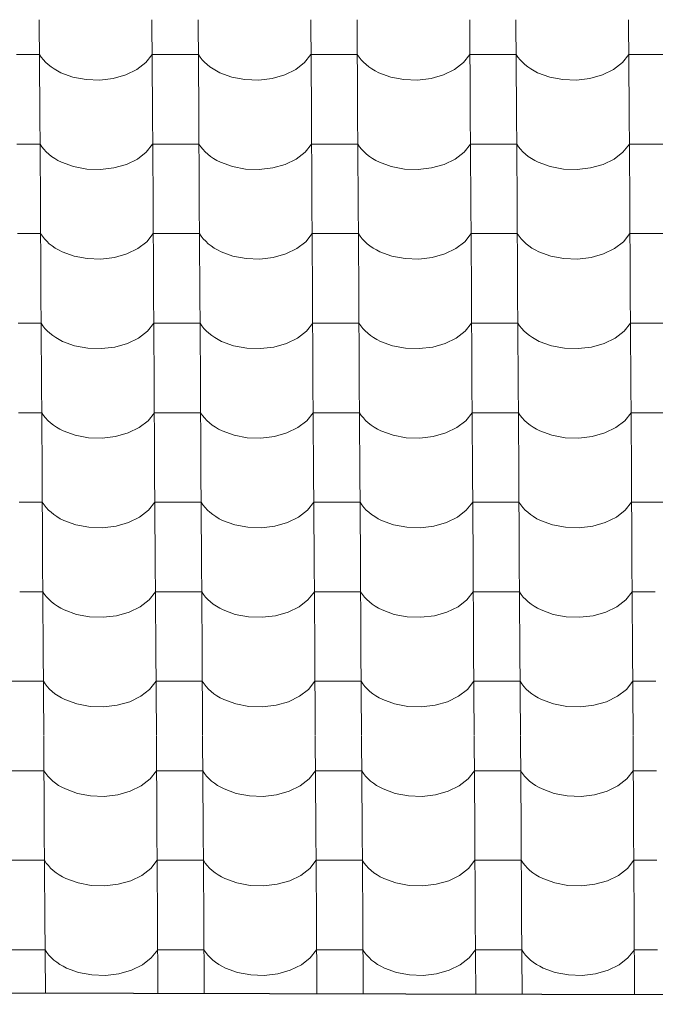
# Model space of a CAD drawing. Header units: millimetres. Extents: x -29001 to 109416, y -1251 to 13451.
# Tile 146 of 163: x -4459 to -3799, y 7079 to 8102. Entities that reach past the tile are written whole.
import ezdxf

# ---------------------------------------------------------------- set-up
doc = ezdxf.new("R2010")
doc.units = ezdxf.units.MM
doc.header["$MEASUREMENT"] = 0
for name, color, linetype in [('POHLED JIŽNÍ_1_Konstrukce - nosné', 7, 'Continuous'), ('POHLED JIŽNÍ_1_Nové_Konstrukce - střechy a skořepiny', 7, 'Continuous'), ('POHLED JIŽNÍ_1_Nové_Výplně - Povrchové', 7, 'Continuous')]:
    doc.layers.add(name, color=color, linetype=linetype)

# ---------------------------------------------------------------- blocks, each defined once
blk = doc.blocks.new('*X1', base_point=(-31394.7, -25864.9))
at = {"layer": 'POHLED JIŽNÍ_1_Nové_Výplně - Povrchové', "color": 21, "linetype": 'Continuous', "lineweight": 20, "true_color": 0xffaaaa}
for p, q in [((-4439, 8102), (-4438.5, 8009.3)), ((-4322.1, 8102), (-4321.5, 8009.3)), ((-4274, 8102), (-4273.5, 8009.3)), ((-4157.1, 8102), (-4156.5, 8009.3)), ((-4109, 8102), (-4108.5, 8009.3)), ((-3992.1, 8102), (-3991.5, 8009.3)), ((-3944, 8102), (-3943.5, 8009.3)), ((-3827.1, 8102), (-3826.5, 8009.3)), ((-4438.8, 8065.9), (-4462.8, 8065.9)), ((-4438.8, 8065.9), (-4437, 8063.1)), ((-4437, 8063.1), (-4434.8, 8060.4)), ((-4434.8, 8060.4), (-4432.4, 8057.8)), ((-4328.5, 8057.5), (-4321.9, 8065.9)), ((-4297.8, 8065.9), (-4321.9, 8065.9)), ((-4273.8, 8065.9), (-4297.8, 8065.9)), ((-4273.8, 8065.9), (-4272, 8063.1)), ((-4272, 8063.1), (-4269.8, 8060.4)), ((-4269.8, 8060.4), (-4267.4, 8057.8)), ((-4163.5, 8057.5), (-4156.9, 8065.9)), ((-4132.8, 8065.9), (-4156.9, 8065.9)), ((-4108.8, 8065.9), (-4132.8, 8065.9)), ((-4108.8, 8065.9), (-4107, 8063.1)), ((-4107, 8063.1), (-4104.8, 8060.4)), ((-4104.8, 8060.4), (-4102.4, 8057.8)), ((-3998.5, 8057.5), (-3991.9, 8065.9)), ((-3967.8, 8065.9), (-3991.9, 8065.9)), ((-3943.8, 8065.9), (-3967.8, 8065.9)), ((-3943.8, 8065.9), (-3942, 8063.1)), ((-3942, 8063.1), (-3939.8, 8060.4)), ((-3939.8, 8060.4), (-3937.4, 8057.8)), ((-3833.5, 8057.5), (-3826.9, 8065.9)), ((-3802.8, 8065.9), (-3826.9, 8065.9)), ((-3778.8, 8065.9), (-3802.8, 8065.9)), ((-4432.4, 8057.8), (-4429.7, 8055.3)), ((-4429.7, 8055.3), (-4426.8, 8053)), ((-4426.8, 8053), (-4423.6, 8050.8)), ((-4423.6, 8050.8), (-4420.1, 8048.8)), ((-4349.2, 8044.7), (-4337.7, 8050.3)), ((-4337.7, 8050.3), (-4328.5, 8057.5)), ((-4267.4, 8057.8), (-4264.7, 8055.3)), ((-4264.7, 8055.3), (-4261.8, 8053)), ((-4261.8, 8053), (-4258.6, 8050.8)), ((-4258.6, 8050.8), (-4255.1, 8048.8)), ((-4184.2, 8044.7), (-4172.7, 8050.3)), ((-4172.7, 8050.3), (-4163.5, 8057.5)), ((-4102.4, 8057.8), (-4099.7, 8055.3)), ((-4099.7, 8055.3), (-4096.8, 8053)), ((-4096.8, 8053), (-4093.6, 8050.8)), ((-4093.6, 8050.8), (-4090.1, 8048.8)), ((-4019.2, 8044.7), (-4007.7, 8050.3)), ((-4007.7, 8050.3), (-3998.5, 8057.5)), ((-3937.4, 8057.8), (-3934.7, 8055.3)), ((-3934.7, 8055.3), (-3931.8, 8053)), ((-3931.8, 8053), (-3928.6, 8050.8)), ((-3928.6, 8050.8), (-3925.1, 8048.8)), ((-3854.2, 8044.7), (-3842.7, 8050.3)), ((-3842.7, 8050.3), (-3833.5, 8057.5)), ((-4420.1, 8048.8), (-4416.5, 8046.9)), ((-4416.5, 8046.9), (-4404, 8042.4)), ((-4404, 8042.4), (-4390.4, 8039.8)), ((-4390.4, 8039.8), (-4376.2, 8039.3)), ((-4376.2, 8039.3), (-4362.2, 8041)), ((-4362.2, 8041), (-4349.2, 8044.7)), ((-4255.1, 8048.8), (-4251.5, 8046.9)), ((-4251.5, 8046.9), (-4239, 8042.4)), ((-4239, 8042.4), (-4225.4, 8039.8)), ((-4225.4, 8039.8), (-4211.2, 8039.3)), ((-4211.2, 8039.3), (-4197.2, 8041)), ((-4197.2, 8041), (-4184.2, 8044.7)), ((-4090.1, 8048.8), (-4086.5, 8046.9)), ((-4086.5, 8046.9), (-4074, 8042.4)), ((-4074, 8042.4), (-4060.4, 8039.8)), ((-4060.4, 8039.8), (-4046.2, 8039.3)), ((-4046.2, 8039.3), (-4032.2, 8041)), ((-4032.2, 8041), (-4019.2, 8044.7)), ((-3925.1, 8048.8), (-3921.5, 8046.9)), ((-3921.5, 8046.9), (-3909, 8042.4)), ((-3909, 8042.4), (-3895.4, 8039.8)), ((-3895.4, 8039.8), (-3881.2, 8039.3)), ((-3881.2, 8039.3), (-3867.2, 8041)), ((-3867.2, 8041), (-3854.2, 8044.7)), ((-4438.5, 8009), (-4437.9, 7916.3)), ((-4321.5, 8009), (-4320.9, 7916.3)), ((-4273.5, 8009), (-4272.9, 7916.3)), ((-4156.5, 8009), (-4155.9, 7916.3)), ((-4108.5, 8009), (-4107.9, 7916.3)), ((-3991.5, 8009), (-3990.9, 7916.3)), ((-3943.5, 8009), (-3942.9, 7916.3)), ((-3826.5, 8009), (-3825.9, 7916.3)), ((-4438.2, 7972.8), (-4462.2, 7972.8)), ((-4438.2, 7972.8), (-4436.4, 7970.1)), ((-4436.4, 7970.1), (-4434.3, 7967.4)), ((-4434.3, 7967.4), (-4431.8, 7964.8)), ((-4327.9, 7964.5), (-4321.3, 7972.8)), ((-4297.3, 7972.8), (-4321.3, 7972.8)), ((-4273.2, 7972.8), (-4297.3, 7972.8)), ((-4273.2, 7972.8), (-4271.4, 7970.1)), ((-4271.4, 7970.1), (-4269.3, 7967.4)), ((-4269.3, 7967.4), (-4266.8, 7964.8)), ((-4162.9, 7964.5), (-4156.3, 7972.8)), ((-4132.3, 7972.8), (-4156.3, 7972.8)), ((-4108.2, 7972.8), (-4132.3, 7972.8)), ((-4108.2, 7972.8), (-4106.4, 7970.1)), ((-4106.4, 7970.1), (-4104.3, 7967.4)), ((-4104.3, 7967.4), (-4101.8, 7964.8)), ((-3997.9, 7964.5), (-3991.3, 7972.8)), ((-3967.3, 7972.8), (-3991.3, 7972.8)), ((-3943.2, 7972.8), (-3967.3, 7972.8)), ((-3943.2, 7972.8), (-3941.4, 7970.1)), ((-3941.4, 7970.1), (-3939.3, 7967.4)), ((-3939.3, 7967.4), (-3936.8, 7964.8)), ((-3832.9, 7964.5), (-3826.3, 7972.8)), ((-3802.3, 7972.8), (-3826.3, 7972.8)), ((-3778.2, 7972.8), (-3802.3, 7972.8)), ((-4431.8, 7964.8), (-4429.1, 7962.3)), ((-4429.1, 7962.3), (-4426.2, 7960)), ((-4426.2, 7960), (-4423, 7957.8)), ((-4423, 7957.8), (-4419.6, 7955.8)), ((-4348.6, 7951.7), (-4337.1, 7957.3)), ((-4337.1, 7957.3), (-4327.9, 7964.5)), ((-4266.8, 7964.8), (-4264.1, 7962.3)), ((-4264.1, 7962.3), (-4261.2, 7960)), ((-4261.2, 7960), (-4258, 7957.8)), ((-4258, 7957.8), (-4254.6, 7955.8)), ((-4183.6, 7951.7), (-4172.2, 7957.3)), ((-4172.2, 7957.3), (-4162.9, 7964.5)), ((-4101.8, 7964.8), (-4099.1, 7962.3)), ((-4099.1, 7962.3), (-4096.2, 7960)), ((-4096.2, 7960), (-4093, 7957.8)), ((-4093, 7957.8), (-4089.6, 7955.8)), ((-4018.6, 7951.7), (-4007.2, 7957.3)), ((-4007.2, 7957.3), (-3997.9, 7964.5)), ((-3936.8, 7964.8), (-3934.1, 7962.3)), ((-3934.1, 7962.3), (-3931.2, 7960)), ((-3931.2, 7960), (-3928, 7957.8)), ((-3928, 7957.8), (-3924.6, 7955.8)), ((-3853.6, 7951.7), (-3842.2, 7957.3)), ((-3842.2, 7957.3), (-3832.9, 7964.5)), ((-4419.6, 7955.8), (-4415.9, 7953.9)), ((-4415.9, 7953.9), (-4403.4, 7949.4)), ((-4403.4, 7949.4), (-4389.8, 7946.8)), ((-4375.6, 7946.3), (-4361.6, 7948)), ((-4361.6, 7948), (-4348.6, 7951.7)), ((-4254.6, 7955.8), (-4250.9, 7953.9)), ((-4250.9, 7953.9), (-4238.5, 7949.4)), ((-4238.5, 7949.4), (-4224.8, 7946.8)), ((-4210.6, 7946.3), (-4196.6, 7948)), ((-4196.6, 7948), (-4183.6, 7951.7)), ((-4089.6, 7955.8), (-4085.9, 7953.9)), ((-4085.9, 7953.9), (-4073.5, 7949.4)), ((-4073.5, 7949.4), (-4059.8, 7946.8)), ((-4045.6, 7946.3), (-4031.6, 7948)), ((-4031.6, 7948), (-4018.6, 7951.7)), ((-3924.6, 7955.8), (-3920.9, 7953.9)), ((-3920.9, 7953.9), (-3908.5, 7949.4)), ((-3908.5, 7949.4), (-3894.8, 7946.8)), ((-3880.6, 7946.3), (-3866.6, 7948)), ((-3866.6, 7948), (-3853.6, 7951.7)), ((-4389.8, 7946.8), (-4375.6, 7946.3)), ((-4224.8, 7946.8), (-4210.6, 7946.3)), ((-4059.8, 7946.8), (-4045.6, 7946.3)), ((-3894.8, 7946.8), (-3880.6, 7946.3)), ((-4437.9, 7916), (-4437.3, 7823.3)), ((-4320.9, 7916), (-4320.3, 7823.3)), ((-4272.9, 7916), (-4272.3, 7823.3)), ((-4155.9, 7916), (-4155.3, 7823.3)), ((-4107.9, 7916), (-4107.3, 7823.3)), ((-3990.9, 7916), (-3990.3, 7823.3)), ((-3942.9, 7916), (-3942.3, 7823.3)), ((-3825.9, 7916), (-3825.3, 7823.3)), ((-4437.7, 7879.8), (-4461.7, 7879.8)), ((-4437.7, 7879.8), (-4435.8, 7877)), ((-4435.8, 7877), (-4433.7, 7874.3)), ((-4327.3, 7871.4), (-4320.7, 7879.8)), ((-4296.7, 7879.8), (-4320.7, 7879.8)), ((-4272.7, 7879.8), (-4296.7, 7879.8)), ((-4272.7, 7879.8), (-4270.8, 7877)), ((-4270.8, 7877), (-4268.7, 7874.3)), ((-4162.3, 7871.4), (-4155.7, 7879.8)), ((-4131.7, 7879.8), (-4155.7, 7879.8)), ((-4107.7, 7879.8), (-4131.7, 7879.8)), ((-4107.7, 7879.8), (-4105.8, 7877)), ((-4105.8, 7877), (-4103.7, 7874.3)), ((-3997.3, 7871.4), (-3990.7, 7879.8)), ((-3966.7, 7879.8), (-3990.7, 7879.8)), ((-3942.7, 7879.8), (-3966.7, 7879.8)), ((-3942.7, 7879.8), (-3940.8, 7877)), ((-3940.8, 7877), (-3938.7, 7874.3)), ((-3832.3, 7871.4), (-3825.7, 7879.8)), ((-3801.7, 7879.8), (-3825.7, 7879.8)), ((-3777.7, 7879.8), (-3801.7, 7879.8)), ((-4433.7, 7874.3), (-4431.2, 7871.8)), ((-4431.2, 7871.8), (-4428.6, 7869.3)), ((-4428.6, 7869.3), (-4425.6, 7867)), ((-4425.6, 7867), (-4422.4, 7864.8)), ((-4336.6, 7864.3), (-4327.3, 7871.4)), ((-4268.7, 7874.3), (-4266.2, 7871.8)), ((-4266.2, 7871.8), (-4263.6, 7869.3)), ((-4263.6, 7869.3), (-4260.6, 7867)), ((-4260.6, 7867), (-4257.4, 7864.8)), ((-4171.6, 7864.3), (-4162.3, 7871.4)), ((-4103.7, 7874.3), (-4101.3, 7871.8)), ((-4101.3, 7871.8), (-4098.6, 7869.3)), ((-4098.6, 7869.3), (-4095.6, 7867)), ((-4095.6, 7867), (-4092.4, 7864.8)), ((-4006.6, 7864.3), (-3997.3, 7871.4)), ((-3938.7, 7874.3), (-3936.3, 7871.8)), ((-3936.3, 7871.8), (-3933.6, 7869.3)), ((-3933.6, 7869.3), (-3930.6, 7867)), ((-3930.6, 7867), (-3927.4, 7864.8)), ((-3841.6, 7864.3), (-3832.3, 7871.4)), ((-4422.4, 7864.8), (-4419, 7862.8)), ((-4419, 7862.8), (-4415.3, 7860.9)), ((-4415.3, 7860.9), (-4402.9, 7856.3)), ((-4402.9, 7856.3), (-4389.2, 7853.8)), ((-4375, 7853.3), (-4361, 7855)), ((-4361, 7855), (-4348, 7858.7)), ((-4348, 7858.7), (-4336.6, 7864.3)), ((-4257.4, 7864.8), (-4254, 7862.8)), ((-4254, 7862.8), (-4250.3, 7860.9)), ((-4250.3, 7860.9), (-4237.9, 7856.3)), ((-4237.9, 7856.3), (-4224.2, 7853.8)), ((-4210, 7853.3), (-4196, 7855)), ((-4196, 7855), (-4183, 7858.7)), ((-4183, 7858.7), (-4171.6, 7864.3)), ((-4092.4, 7864.8), (-4089, 7862.8)), ((-4089, 7862.8), (-4085.3, 7860.9)), ((-4085.3, 7860.9), (-4072.9, 7856.3)), ((-4072.9, 7856.3), (-4059.2, 7853.8)), ((-4045, 7853.3), (-4031.1, 7855)), ((-4031.1, 7855), (-4018, 7858.7)), ((-4018, 7858.7), (-4006.6, 7864.3)), ((-3927.4, 7864.8), (-3924, 7862.8)), ((-3924, 7862.8), (-3920.3, 7860.9)), ((-3920.3, 7860.9), (-3907.9, 7856.3)), ((-3907.9, 7856.3), (-3894.2, 7853.8)), ((-3880, 7853.3), (-3866.1, 7855)), ((-3866.1, 7855), (-3853, 7858.7)), ((-3853, 7858.7), (-3841.6, 7864.3)), ((-4389.2, 7853.8), (-4375, 7853.3)), ((-4224.2, 7853.8), (-4210, 7853.3)), ((-4059.2, 7853.8), (-4045, 7853.3)), ((-3894.2, 7853.8), (-3880, 7853.3)), ((-4437.3, 7823), (-4436.7, 7730.3)), ((-4320.3, 7823), (-4319.8, 7730.3)), ((-4272.3, 7823), (-4271.7, 7730.3)), ((-4155.3, 7823), (-4154.8, 7730.3)), ((-4107.3, 7823), (-4106.7, 7730.3)), ((-3990.3, 7823), (-3989.8, 7730.3)), ((-3942.3, 7823), (-3941.7, 7730.3)), ((-3825.3, 7823), (-3824.8, 7730.3)), ((-4437.1, 7786.8), (-4461.1, 7786.8)), ((-4437.1, 7786.8), (-4435.2, 7784)), ((-4435.2, 7784), (-4433.1, 7781.3)), ((-4326.7, 7778.4), (-4320.1, 7786.8)), ((-4296.1, 7786.8), (-4320.1, 7786.8)), ((-4272.1, 7786.8), (-4296.1, 7786.8)), ((-4272.1, 7786.8), (-4270.2, 7784)), ((-4270.2, 7784), (-4268.1, 7781.3)), ((-4161.7, 7778.4), (-4155.1, 7786.8)), ((-4131.1, 7786.8), (-4155.1, 7786.8)), ((-4107.1, 7786.8), (-4131.1, 7786.8)), ((-4107.1, 7786.8), (-4105.2, 7784)), ((-4105.2, 7784), (-4103.1, 7781.3)), ((-3996.7, 7778.4), (-3990.1, 7786.8)), ((-3966.1, 7786.8), (-3990.1, 7786.8)), ((-3942.1, 7786.8), (-3966.1, 7786.8)), ((-3942.1, 7786.8), (-3940.2, 7784)), ((-3940.2, 7784), (-3938.1, 7781.3)), ((-3831.7, 7778.4), (-3825.1, 7786.8)), ((-3801.1, 7786.8), (-3825.1, 7786.8)), ((-3777.1, 7786.8), (-3801.1, 7786.8)), ((-4433.1, 7781.3), (-4430.7, 7778.7)), ((-4430.7, 7778.7), (-4428, 7776.3)), ((-4428, 7776.3), (-4425, 7774)), ((-4425, 7774), (-4421.8, 7771.8)), ((-4336, 7771.3), (-4326.7, 7778.4)), ((-4268.1, 7781.3), (-4265.7, 7778.7)), ((-4265.7, 7778.7), (-4263, 7776.3)), ((-4263, 7776.3), (-4260, 7774)), ((-4260, 7774), (-4256.8, 7771.8)), ((-4171, 7771.3), (-4161.7, 7778.4)), ((-4103.1, 7781.3), (-4100.7, 7778.7)), ((-4100.7, 7778.7), (-4098, 7776.3)), ((-4098, 7776.3), (-4095, 7774)), ((-4095, 7774), (-4091.8, 7771.8)), ((-4006, 7771.3), (-3996.7, 7778.4)), ((-3938.1, 7781.3), (-3935.7, 7778.7)), ((-3935.7, 7778.7), (-3933, 7776.3)), ((-3933, 7776.3), (-3930, 7774)), ((-3930, 7774), (-3926.8, 7771.8)), ((-3841, 7771.3), (-3831.7, 7778.4)), ((-4421.8, 7771.8), (-4418.4, 7769.8)), ((-4418.4, 7769.8), (-4414.8, 7767.9)), ((-4414.8, 7767.9), (-4402.3, 7763.3)), ((-4402.3, 7763.3), (-4388.6, 7760.8)), ((-4360.5, 7762), (-4347.4, 7765.7)), ((-4347.4, 7765.7), (-4336, 7771.3)), ((-4256.8, 7771.8), (-4253.4, 7769.8)), ((-4253.4, 7769.8), (-4249.8, 7767.9)), ((-4249.8, 7767.9), (-4237.3, 7763.3)), ((-4237.3, 7763.3), (-4223.6, 7760.8)), ((-4195.5, 7762), (-4182.4, 7765.7)), ((-4182.4, 7765.7), (-4171, 7771.3)), ((-4091.8, 7771.8), (-4088.4, 7769.8)), ((-4088.4, 7769.8), (-4084.8, 7767.9)), ((-4084.8, 7767.9), (-4072.3, 7763.3)), ((-4072.3, 7763.3), (-4058.6, 7760.8)), ((-4030.5, 7762), (-4017.4, 7765.7)), ((-4017.4, 7765.7), (-4006, 7771.3)), ((-3926.8, 7771.8), (-3923.4, 7769.8)), ((-3923.4, 7769.8), (-3919.8, 7767.9)), ((-3919.8, 7767.9), (-3907.3, 7763.3)), ((-3907.3, 7763.3), (-3893.6, 7760.8)), ((-3865.5, 7762), (-3852.4, 7765.7)), ((-3852.4, 7765.7), (-3841, 7771.3)), ((-4388.6, 7760.8), (-4374.4, 7760.3)), ((-4374.4, 7760.3), (-4360.5, 7762)), ((-4223.6, 7760.8), (-4209.4, 7760.3)), ((-4209.4, 7760.3), (-4195.5, 7762)), ((-4058.6, 7760.8), (-4044.4, 7760.3)), ((-4044.4, 7760.3), (-4030.5, 7762)), ((-3893.6, 7760.8), (-3879.4, 7760.3)), ((-3879.4, 7760.3), (-3865.5, 7762)), ((-4436.7, 7730), (-4436.1, 7637.3)), ((-4319.8, 7730), (-4319.2, 7637.3)), ((-4271.7, 7730), (-4271.1, 7637.3)), ((-4154.8, 7730), (-4154.2, 7637.3)), ((-4106.7, 7730), (-4106.1, 7637.3)), ((-3989.8, 7730), (-3989.2, 7637.3)), ((-3941.7, 7730), (-3941.1, 7637.3)), ((-3824.8, 7730), (-3824.2, 7637.3)), ((-4436.5, 7693.8), (-4460.5, 7693.8)), ((-4436.5, 7693.8), (-4434.6, 7691)), ((-4326.1, 7685.4), (-4319.5, 7693.8)), ((-4295.5, 7693.8), (-4319.5, 7693.8)), ((-4271.5, 7693.8), (-4295.5, 7693.8)), ((-4271.5, 7693.8), (-4269.6, 7691)), ((-4161.1, 7685.4), (-4154.5, 7693.8)), ((-4130.5, 7693.8), (-4154.5, 7693.8)), ((-4106.5, 7693.8), (-4130.5, 7693.8)), ((-4106.5, 7693.8), (-4104.7, 7691)), ((-3996.1, 7685.4), (-3989.5, 7693.8)), ((-3965.5, 7693.8), (-3989.5, 7693.8)), ((-3941.5, 7693.8), (-3965.5, 7693.8)), ((-3941.5, 7693.8), (-3939.7, 7691)), ((-3831.1, 7685.4), (-3824.5, 7693.8)), ((-3800.5, 7693.8), (-3824.5, 7693.8)), ((-3776.5, 7693.8), (-3800.5, 7693.8)), ((-4434.6, 7691), (-4432.5, 7688.3)), ((-4432.5, 7688.3), (-4430.1, 7685.7)), ((-4430.1, 7685.7), (-4427.4, 7683.3)), ((-4427.4, 7683.3), (-4424.4, 7680.9)), ((-4335.4, 7678.3), (-4326.1, 7685.4)), ((-4269.6, 7691), (-4267.5, 7688.3)), ((-4267.5, 7688.3), (-4265.1, 7685.7)), ((-4265.1, 7685.7), (-4262.4, 7683.3)), ((-4262.4, 7683.3), (-4259.4, 7680.9)), ((-4170.4, 7678.3), (-4161.1, 7685.4)), ((-4104.7, 7691), (-4102.5, 7688.3)), ((-4102.5, 7688.3), (-4100.1, 7685.7)), ((-4100.1, 7685.7), (-4097.4, 7683.3)), ((-4097.4, 7683.3), (-4094.4, 7680.9)), ((-4005.4, 7678.3), (-3996.1, 7685.4)), ((-3939.7, 7691), (-3937.5, 7688.3)), ((-3937.5, 7688.3), (-3935.1, 7685.7)), ((-3935.1, 7685.7), (-3932.4, 7683.3)), ((-3932.4, 7683.3), (-3929.4, 7680.9)), ((-3840.4, 7678.3), (-3831.1, 7685.4)), ((-4424.4, 7680.9), (-4421.2, 7678.8)), ((-4421.2, 7678.8), (-4417.8, 7676.8)), ((-4417.8, 7676.8), (-4414.2, 7674.9)), ((-4414.2, 7674.9), (-4401.7, 7670.3)), ((-4359.9, 7668.9), (-4346.8, 7672.7)), ((-4346.8, 7672.7), (-4335.4, 7678.3)), ((-4259.4, 7680.9), (-4256.2, 7678.8)), ((-4256.2, 7678.8), (-4252.8, 7676.8)), ((-4252.8, 7676.8), (-4249.2, 7674.9)), ((-4249.2, 7674.9), (-4236.7, 7670.3)), ((-4194.9, 7668.9), (-4181.8, 7672.7)), ((-4181.8, 7672.7), (-4170.4, 7678.3)), ((-4094.4, 7680.9), (-4091.2, 7678.8)), ((-4091.2, 7678.8), (-4087.8, 7676.8)), ((-4087.8, 7676.8), (-4084.2, 7674.9)), ((-4084.2, 7674.9), (-4071.7, 7670.3)), ((-4029.9, 7668.9), (-4016.9, 7672.7)), ((-4016.9, 7672.7), (-4005.4, 7678.3)), ((-3929.4, 7680.9), (-3926.2, 7678.8)), ((-3926.2, 7678.8), (-3922.8, 7676.8)), ((-3922.8, 7676.8), (-3919.2, 7674.9)), ((-3919.2, 7674.9), (-3906.7, 7670.3)), ((-3864.9, 7668.9), (-3851.9, 7672.7)), ((-3851.9, 7672.7), (-3840.4, 7678.3)), ((-4401.7, 7670.3), (-4388, 7667.7)), ((-4388, 7667.7), (-4373.8, 7667.3)), ((-4373.8, 7667.3), (-4359.9, 7668.9)), ((-4236.7, 7670.3), (-4223, 7667.7)), ((-4223, 7667.7), (-4208.8, 7667.3)), ((-4208.8, 7667.3), (-4194.9, 7668.9)), ((-4071.7, 7670.3), (-4058, 7667.7)), ((-4058, 7667.7), (-4043.9, 7667.3)), ((-4043.9, 7667.3), (-4029.9, 7668.9)), ((-3906.7, 7670.3), (-3893, 7667.7)), ((-3893, 7667.7), (-3878.9, 7667.3)), ((-3878.9, 7667.3), (-3864.9, 7668.9)), ((-4436.1, 7637), (-4435.6, 7544.3)), ((-4319.2, 7637), (-4318.6, 7544.3)), ((-4271.1, 7637), (-4270.6, 7544.3)), ((-4154.2, 7637), (-4153.6, 7544.3)), ((-4106.1, 7637), (-4105.6, 7544.3)), ((-3989.2, 7637), (-3988.6, 7544.3)), ((-3941.1, 7637), (-3940.6, 7544.3)), ((-3824.2, 7637), (-3823.6, 7544.3)), ((-4435.9, 7600.8), (-4459.9, 7600.8)), ((-4435.9, 7600.8), (-4434.1, 7598)), ((-4325.6, 7592.4), (-4318.9, 7600.8)), ((-4294.9, 7600.8), (-4318.9, 7600.8)), ((-4270.9, 7600.8), (-4294.9, 7600.8)), ((-4270.9, 7600.8), (-4269.1, 7598)), ((-4160.6, 7592.4), (-4153.9, 7600.8)), ((-4129.9, 7600.8), (-4153.9, 7600.8)), ((-4105.9, 7600.8), (-4129.9, 7600.8)), ((-4105.9, 7600.8), (-4104.1, 7598)), ((-3995.6, 7592.4), (-3988.9, 7600.8)), ((-3964.9, 7600.8), (-3988.9, 7600.8)), ((-3940.9, 7600.8), (-3964.9, 7600.8)), ((-3940.9, 7600.8), (-3939.1, 7598)), ((-3830.6, 7592.4), (-3824, 7600.8)), ((-3799.9, 7600.8), (-3824, 7600.8)), ((-3775.9, 7600.8), (-3799.9, 7600.8)), ((-4434.1, 7598), (-4431.9, 7595.3)), ((-4431.9, 7595.3), (-4429.5, 7592.7)), ((-4429.5, 7592.7), (-4426.8, 7590.3)), ((-4426.8, 7590.3), (-4423.9, 7587.9)), ((-4334.8, 7585.2), (-4325.6, 7592.4)), ((-4269.1, 7598), (-4266.9, 7595.3)), ((-4266.9, 7595.3), (-4264.5, 7592.7)), ((-4264.5, 7592.7), (-4261.8, 7590.3)), ((-4261.8, 7590.3), (-4258.9, 7587.9)), ((-4169.8, 7585.2), (-4160.6, 7592.4)), ((-4104.1, 7598), (-4101.9, 7595.3)), ((-4101.9, 7595.3), (-4099.5, 7592.7)), ((-4099.5, 7592.7), (-4096.8, 7590.3)), ((-4096.8, 7590.3), (-4093.9, 7587.9)), ((-4004.8, 7585.2), (-3995.6, 7592.4)), ((-3939.1, 7598), (-3936.9, 7595.3)), ((-3936.9, 7595.3), (-3934.5, 7592.7)), ((-3934.5, 7592.7), (-3931.8, 7590.3)), ((-3931.8, 7590.3), (-3928.9, 7587.9)), ((-3839.8, 7585.2), (-3830.6, 7592.4)), ((-4423.9, 7587.9), (-4420.7, 7585.8)), ((-4420.7, 7585.8), (-4417.2, 7583.7)), ((-4417.2, 7583.7), (-4413.6, 7581.9)), ((-4413.6, 7581.9), (-4401.1, 7577.3)), ((-4359.3, 7575.9), (-4346.3, 7579.7)), ((-4346.3, 7579.7), (-4334.8, 7585.2)), ((-4258.9, 7587.9), (-4255.7, 7585.8)), ((-4255.7, 7585.8), (-4252.2, 7583.7)), ((-4252.2, 7583.7), (-4248.6, 7581.9)), ((-4248.6, 7581.9), (-4236.1, 7577.3)), ((-4194.3, 7575.9), (-4181.3, 7579.7)), ((-4181.3, 7579.7), (-4169.8, 7585.2)), ((-4093.9, 7587.9), (-4090.7, 7585.8)), ((-4090.7, 7585.8), (-4087.2, 7583.7)), ((-4087.2, 7583.7), (-4083.6, 7581.9)), ((-4083.6, 7581.9), (-4071.1, 7577.3)), ((-4029.3, 7575.9), (-4016.3, 7579.7)), ((-4016.3, 7579.7), (-4004.8, 7585.2)), ((-3928.9, 7587.9), (-3925.7, 7585.8)), ((-3925.7, 7585.8), (-3922.2, 7583.7)), ((-3922.2, 7583.7), (-3918.6, 7581.9)), ((-3918.6, 7581.9), (-3906.1, 7577.3)), ((-3864.3, 7575.9), (-3851.3, 7579.7)), ((-3851.3, 7579.7), (-3839.8, 7585.2)), ((-4401.1, 7577.3), (-4387.4, 7574.7)), ((-4387.4, 7574.7), (-4373.3, 7574.3)), ((-4373.3, 7574.3), (-4359.3, 7575.9)), ((-4236.1, 7577.3), (-4222.4, 7574.7)), ((-4222.4, 7574.7), (-4208.3, 7574.3)), ((-4208.3, 7574.3), (-4194.3, 7575.9)), ((-4071.1, 7577.3), (-4057.5, 7574.7)), ((-4057.5, 7574.7), (-4043.3, 7574.3)), ((-4043.3, 7574.3), (-4029.3, 7575.9)), ((-3906.1, 7577.3), (-3892.5, 7574.7)), ((-3892.5, 7574.7), (-3878.3, 7574.3)), ((-3878.3, 7574.3), (-3864.3, 7575.9)), ((-4435.5, 7544), (-4435, 7451.3)), ((-4318.6, 7544), (-4318, 7451.3)), ((-4270.6, 7544), (-4270, 7451.3)), ((-4153.6, 7544), (-4153, 7451.3)), ((-4105.6, 7544), (-4105, 7451.3)), ((-3988.6, 7544), (-3988, 7451.3)), ((-3940.6, 7544), (-3940, 7451.3)), ((-3823.6, 7544), (-3823, 7451.3)), ((-4435.3, 7507.8), (-4459.3, 7507.8)), ((-4435.3, 7507.8), (-4433.5, 7505)), ((-4325, 7499.4), (-4318.4, 7507.8)), ((-4294.3, 7507.8), (-4318.4, 7507.8)), ((-4270.3, 7507.8), (-4294.3, 7507.8)), ((-4270.3, 7507.8), (-4268.5, 7505)), ((-4160, 7499.4), (-4153.4, 7507.8)), ((-4129.3, 7507.8), (-4153.4, 7507.8)), ((-4105.3, 7507.8), (-4129.3, 7507.8)), ((-4105.3, 7507.8), (-4103.5, 7505)), ((-3995, 7499.4), (-3988.4, 7507.8)), ((-3964.3, 7507.8), (-3988.4, 7507.8)), ((-3940.3, 7507.8), (-3964.3, 7507.8)), ((-3940.3, 7507.8), (-3938.5, 7505)), ((-3830, 7499.4), (-3823.4, 7507.8)), ((-3799.4, 7507.8), (-3823.4, 7507.8)), ((-4433.5, 7505), (-4431.3, 7502.3)), ((-4431.3, 7502.3), (-4428.9, 7499.7)), ((-4428.9, 7499.7), (-4426.2, 7497.3)), ((-4426.2, 7497.3), (-4423.3, 7494.9)), ((-4334.2, 7492.2), (-4325, 7499.4)), ((-4268.5, 7505), (-4266.3, 7502.3)), ((-4266.3, 7502.3), (-4263.9, 7499.7)), ((-4263.9, 7499.7), (-4261.2, 7497.3)), ((-4261.2, 7497.3), (-4258.3, 7494.9)), ((-4169.2, 7492.2), (-4160, 7499.4)), ((-4103.5, 7505), (-4101.3, 7502.3)), ((-4101.3, 7502.3), (-4098.9, 7499.7)), ((-4098.9, 7499.7), (-4096.2, 7497.3)), ((-4096.2, 7497.3), (-4093.3, 7494.9)), ((-4004.2, 7492.2), (-3995, 7499.4)), ((-3938.5, 7505), (-3936.4, 7502.3)), ((-3936.4, 7502.3), (-3933.9, 7499.7)), ((-3933.9, 7499.7), (-3931.2, 7497.3)), ((-3931.2, 7497.3), (-3928.3, 7494.9)), ((-3839.2, 7492.2), (-3830, 7499.4)), ((-4423.3, 7494.9), (-4420.1, 7492.8)), ((-4420.1, 7492.8), (-4416.6, 7490.7)), ((-4416.6, 7490.7), (-4413, 7488.9)), ((-4413, 7488.9), (-4400.5, 7484.3)), ((-4358.7, 7482.9), (-4345.7, 7486.6)), ((-4345.7, 7486.6), (-4334.2, 7492.2)), ((-4258.3, 7494.9), (-4255.1, 7492.8)), ((-4255.1, 7492.8), (-4251.6, 7490.7)), ((-4251.6, 7490.7), (-4248, 7488.9)), ((-4248, 7488.9), (-4235.5, 7484.3)), ((-4193.7, 7482.9), (-4180.7, 7486.6)), ((-4180.7, 7486.6), (-4169.2, 7492.2)), ((-4093.3, 7494.9), (-4090.1, 7492.8)), ((-4090.1, 7492.8), (-4086.7, 7490.7)), ((-4086.7, 7490.7), (-4083, 7488.9)), ((-4083, 7488.9), (-4070.5, 7484.3)), ((-4028.7, 7482.9), (-4015.7, 7486.6)), ((-4015.7, 7486.6), (-4004.2, 7492.2)), ((-3928.3, 7494.9), (-3925.1, 7492.8)), ((-3925.1, 7492.8), (-3921.7, 7490.7)), ((-3921.7, 7490.7), (-3918, 7488.9)), ((-3918, 7488.9), (-3905.5, 7484.3)), ((-3863.7, 7482.9), (-3850.7, 7486.6)), ((-3850.7, 7486.6), (-3839.2, 7492.2)), ((-4400.5, 7484.3), (-4386.9, 7481.7)), ((-4386.9, 7481.7), (-4372.7, 7481.3)), ((-4372.7, 7481.3), (-4358.7, 7482.9)), ((-4235.5, 7484.3), (-4221.9, 7481.7)), ((-4221.9, 7481.7), (-4207.7, 7481.3)), ((-4207.7, 7481.3), (-4193.7, 7482.9)), ((-4070.5, 7484.3), (-4056.9, 7481.7)), ((-4056.9, 7481.7), (-4042.7, 7481.3)), ((-4042.7, 7481.3), (-4028.7, 7482.9)), ((-3905.5, 7484.3), (-3891.9, 7481.7)), ((-3891.9, 7481.7), (-3877.7, 7481.3)), ((-3877.7, 7481.3), (-3863.7, 7482.9)), ((-4435, 7450.9), (-4434.4, 7358.3)), ((-4318, 7450.9), (-4317.4, 7358.3)), ((-4270, 7450.9), (-4269.4, 7358.3)), ((-4153, 7450.9), (-4152.4, 7358.3)), ((-4105, 7450.9), (-4104.4, 7358.3)), ((-3988, 7450.9), (-3987.4, 7358.3)), ((-3940, 7450.9), (-3939.4, 7358.3)), ((-3823, 7450.9), (-3822.4, 7358.3)), ((-4458.8, 7414.8), (-4482.8, 7414.8)), ((-4434.7, 7414.8), (-4458.8, 7414.8)), ((-4434.7, 7414.8), (-4432.9, 7412)), ((-4432.9, 7412), (-4430.8, 7409.3)), ((-4430.8, 7409.3), (-4428.3, 7406.7)), ((-4428.3, 7406.7), (-4425.6, 7404.2)), ((-4333.7, 7399.2), (-4324.4, 7406.4)), ((-4324.4, 7406.4), (-4317.8, 7414.8)), ((-4293.8, 7414.8), (-4317.8, 7414.8)), ((-4269.7, 7414.8), (-4293.8, 7414.8)), ((-4269.7, 7414.8), (-4267.9, 7412)), ((-4267.9, 7412), (-4265.8, 7409.3)), ((-4265.8, 7409.3), (-4263.3, 7406.7)), ((-4263.3, 7406.7), (-4260.6, 7404.2)), ((-4168.7, 7399.2), (-4159.4, 7406.4)), ((-4159.4, 7406.4), (-4152.8, 7414.8)), ((-4128.8, 7414.8), (-4152.8, 7414.8)), ((-4104.7, 7414.8), (-4128.8, 7414.8)), ((-4104.7, 7414.8), (-4102.9, 7412)), ((-4102.9, 7412), (-4100.8, 7409.3)), ((-4100.8, 7409.3), (-4098.3, 7406.7)), ((-4098.3, 7406.7), (-4095.6, 7404.2)), ((-4003.7, 7399.2), (-3994.4, 7406.4)), ((-3994.4, 7406.4), (-3987.8, 7414.8)), ((-3963.8, 7414.8), (-3987.8, 7414.8)), ((-3939.8, 7414.8), (-3963.8, 7414.8)), ((-3939.8, 7414.8), (-3937.9, 7412)), ((-3937.9, 7412), (-3935.8, 7409.3)), ((-3935.8, 7409.3), (-3933.3, 7406.7)), ((-3933.3, 7406.7), (-3930.7, 7404.2)), ((-3838.7, 7399.2), (-3829.4, 7406.4)), ((-3829.4, 7406.4), (-3822.8, 7414.8)), ((-3798.8, 7414.8), (-3822.8, 7414.8)), ((-4425.6, 7404.2), (-4422.7, 7401.9)), ((-4422.7, 7401.9), (-4419.5, 7399.7)), ((-4419.5, 7399.7), (-4416.1, 7397.7)), ((-4416.1, 7397.7), (-4412.4, 7395.9)), ((-4412.4, 7395.9), (-4400, 7391.3)), ((-4345.1, 7393.6), (-4333.7, 7399.2)), ((-4260.6, 7404.2), (-4257.7, 7401.9)), ((-4257.7, 7401.9), (-4254.5, 7399.7)), ((-4254.5, 7399.7), (-4251.1, 7397.7)), ((-4251.1, 7397.7), (-4247.4, 7395.9)), ((-4247.4, 7395.9), (-4235, 7391.3)), ((-4180.1, 7393.6), (-4168.7, 7399.2)), ((-4095.6, 7404.2), (-4092.7, 7401.9)), ((-4092.7, 7401.9), (-4089.5, 7399.7)), ((-4089.5, 7399.7), (-4086.1, 7397.7)), ((-4086.1, 7397.7), (-4082.4, 7395.9)), ((-4082.4, 7395.9), (-4070, 7391.3)), ((-4015.1, 7393.6), (-4003.7, 7399.2)), ((-3930.7, 7404.2), (-3927.7, 7401.9)), ((-3927.7, 7401.9), (-3924.5, 7399.7)), ((-3924.5, 7399.7), (-3921.1, 7397.7)), ((-3921.1, 7397.7), (-3917.4, 7395.9)), ((-3917.4, 7395.9), (-3905, 7391.3)), ((-3850.1, 7393.6), (-3838.7, 7399.2)), ((-4400, 7391.3), (-4386.3, 7388.7)), ((-4386.3, 7388.7), (-4372.1, 7388.2)), ((-4372.1, 7388.2), (-4358.1, 7389.9)), ((-4358.1, 7389.9), (-4345.1, 7393.6)), ((-4235, 7391.3), (-4221.3, 7388.7)), ((-4221.3, 7388.7), (-4207.1, 7388.2)), ((-4207.1, 7388.2), (-4193.1, 7389.9)), ((-4193.1, 7389.9), (-4180.1, 7393.6)), ((-4070, 7391.3), (-4056.3, 7388.7)), ((-4056.3, 7388.7), (-4042.1, 7388.2)), ((-4042.1, 7388.2), (-4028.1, 7389.9)), ((-4028.1, 7389.9), (-4015.1, 7393.6)), ((-3905, 7391.3), (-3891.3, 7388.7)), ((-3891.3, 7388.7), (-3877.1, 7388.2)), ((-3877.1, 7388.2), (-3863.1, 7389.9)), ((-3863.1, 7389.9), (-3850.1, 7393.6)), ((-4434.4, 7357.9), (-4433.8, 7265.3)), ((-4317.4, 7357.9), (-4316.8, 7265.3)), ((-4269.4, 7357.9), (-4268.8, 7265.3)), ((-4152.4, 7357.9), (-4151.8, 7265.3)), ((-4104.4, 7357.9), (-4103.8, 7265.3)), ((-3987.4, 7357.9), (-3986.8, 7265.3)), ((-3939.4, 7357.9), (-3938.8, 7265.3)), ((-3822.4, 7357.9), (-3821.9, 7265.3)), ((-4458.2, 7321.8), (-4482.2, 7321.8)), ((-4434.2, 7321.8), (-4458.2, 7321.8)), ((-4434.2, 7321.8), (-4432.3, 7319)), ((-4432.3, 7319), (-4430.2, 7316.3)), ((-4430.2, 7316.3), (-4427.8, 7313.7)), ((-4427.8, 7313.7), (-4425.1, 7311.2)), ((-4333.1, 7306.2), (-4323.8, 7313.4)), ((-4323.8, 7313.4), (-4317.2, 7321.8)), ((-4293.2, 7321.8), (-4317.2, 7321.8)), ((-4269.2, 7321.8), (-4293.2, 7321.8)), ((-4269.2, 7321.8), (-4267.3, 7319)), ((-4267.3, 7319), (-4265.2, 7316.3)), ((-4265.2, 7316.3), (-4262.8, 7313.7)), ((-4262.8, 7313.7), (-4260.1, 7311.2)), ((-4168.1, 7306.2), (-4158.8, 7313.4)), ((-4158.8, 7313.4), (-4152.2, 7321.8)), ((-4128.2, 7321.8), (-4152.2, 7321.8)), ((-4104.2, 7321.8), (-4128.2, 7321.8)), ((-4104.2, 7321.8), (-4102.3, 7319)), ((-4102.3, 7319), (-4100.2, 7316.3)), ((-4100.2, 7316.3), (-4097.8, 7313.7)), ((-4097.8, 7313.7), (-4095.1, 7311.2)), ((-4003.1, 7306.2), (-3993.8, 7313.4)), ((-3993.8, 7313.4), (-3987.2, 7321.8)), ((-3963.2, 7321.8), (-3987.2, 7321.8)), ((-3939.2, 7321.8), (-3963.2, 7321.8)), ((-3939.2, 7321.8), (-3937.3, 7319)), ((-3937.3, 7319), (-3935.2, 7316.3)), ((-3935.2, 7316.3), (-3932.8, 7313.7)), ((-3932.8, 7313.7), (-3930.1, 7311.2)), ((-3838.1, 7306.2), (-3828.8, 7313.4)), ((-3828.8, 7313.4), (-3822.2, 7321.8)), ((-3798.2, 7321.8), (-3822.2, 7321.8)), ((-4425.1, 7311.2), (-4422.1, 7308.9)), ((-4422.1, 7308.9), (-4418.9, 7306.7)), ((-4418.9, 7306.7), (-4415.5, 7304.7)), ((-4415.5, 7304.7), (-4411.8, 7302.9)), ((-4411.8, 7302.9), (-4399.4, 7298.3)), ((-4344.5, 7300.6), (-4333.1, 7306.2)), ((-4260.1, 7311.2), (-4257.1, 7308.9)), ((-4257.1, 7308.9), (-4253.9, 7306.7)), ((-4253.9, 7306.7), (-4250.5, 7304.7)), ((-4250.5, 7304.7), (-4246.9, 7302.9)), ((-4246.9, 7302.9), (-4234.4, 7298.3)), ((-4179.5, 7300.6), (-4168.1, 7306.2)), ((-4095.1, 7311.2), (-4092.1, 7308.9)), ((-4092.1, 7308.9), (-4088.9, 7306.7)), ((-4088.9, 7306.7), (-4085.5, 7304.7)), ((-4085.5, 7304.7), (-4081.9, 7302.9)), ((-4081.9, 7302.9), (-4069.4, 7298.3)), ((-4014.5, 7300.6), (-4003.1, 7306.2)), ((-3930.1, 7311.2), (-3927.1, 7308.9)), ((-3927.1, 7308.9), (-3923.9, 7306.7)), ((-3923.9, 7306.7), (-3920.5, 7304.7)), ((-3920.5, 7304.7), (-3916.9, 7302.9)), ((-3916.9, 7302.9), (-3904.4, 7298.3)), ((-3849.5, 7300.6), (-3838.1, 7306.2)), ((-4399.4, 7298.3), (-4385.7, 7295.7)), ((-4385.7, 7295.7), (-4371.5, 7295.2)), ((-4371.5, 7295.2), (-4357.6, 7296.9)), ((-4357.6, 7296.9), (-4344.5, 7300.6)), ((-4234.4, 7298.3), (-4220.7, 7295.7)), ((-4220.7, 7295.7), (-4206.5, 7295.2)), ((-4206.5, 7295.2), (-4192.6, 7296.9)), ((-4192.6, 7296.9), (-4179.5, 7300.6)), ((-4069.4, 7298.3), (-4055.7, 7295.7)), ((-4055.7, 7295.7), (-4041.5, 7295.2)), ((-4041.5, 7295.2), (-4027.6, 7296.9)), ((-4027.6, 7296.9), (-4014.5, 7300.6)), ((-3904.4, 7298.3), (-3890.7, 7295.7)), ((-3890.7, 7295.7), (-3876.5, 7295.2)), ((-3876.5, 7295.2), (-3862.6, 7296.9)), ((-3862.6, 7296.9), (-3849.5, 7300.6)), ((-4433.8, 7264.9), (-4433.2, 7172.3)), ((-4316.8, 7264.9), (-4316.3, 7172.3)), ((-4268.8, 7264.9), (-4268.2, 7172.3)), ((-4151.8, 7264.9), (-4151.3, 7172.3)), ((-4103.8, 7264.9), (-4103.2, 7172.3)), ((-3986.8, 7264.9), (-3986.3, 7172.3)), ((-3938.8, 7264.9), (-3938.2, 7172.3)), ((-3821.9, 7264.9), (-3821.3, 7172.3)), ((-4457.6, 7228.8), (-4481.6, 7228.8)), ((-4433.6, 7228.8), (-4457.6, 7228.8)), ((-4433.6, 7228.8), (-4431.7, 7226)), ((-4431.7, 7226), (-4429.6, 7223.3)), ((-4429.6, 7223.3), (-4427.2, 7220.7)), ((-4323.2, 7220.4), (-4316.6, 7228.8)), ((-4292.6, 7228.8), (-4316.6, 7228.8)), ((-4268.6, 7228.8), (-4292.6, 7228.8)), ((-4268.6, 7228.8), (-4266.7, 7226)), ((-4266.7, 7226), (-4264.6, 7223.3)), ((-4264.6, 7223.3), (-4262.2, 7220.7)), ((-4158.2, 7220.4), (-4151.6, 7228.8)), ((-4127.6, 7228.8), (-4151.6, 7228.8)), ((-4103.6, 7228.8), (-4127.6, 7228.8)), ((-4103.6, 7228.8), (-4101.7, 7226)), ((-4101.7, 7226), (-4099.6, 7223.3)), ((-4099.6, 7223.3), (-4097.2, 7220.7)), ((-3993.2, 7220.4), (-3986.6, 7228.8)), ((-3962.6, 7228.8), (-3986.6, 7228.8)), ((-3938.6, 7228.8), (-3962.6, 7228.8)), ((-3938.6, 7228.8), (-3936.7, 7226)), ((-3936.7, 7226), (-3934.6, 7223.3)), ((-3934.6, 7223.3), (-3932.2, 7220.7)), ((-3828.2, 7220.4), (-3821.6, 7228.8)), ((-3797.6, 7228.8), (-3821.6, 7228.8)), ((-4427.2, 7220.7), (-4424.5, 7218.2)), ((-4424.5, 7218.2), (-4421.5, 7215.9)), ((-4421.5, 7215.9), (-4418.3, 7213.7)), ((-4418.3, 7213.7), (-4414.9, 7211.7)), ((-4414.9, 7211.7), (-4411.3, 7209.9)), ((-4343.9, 7207.6), (-4332.5, 7213.2)), ((-4332.5, 7213.2), (-4323.2, 7220.4)), ((-4262.2, 7220.7), (-4259.5, 7218.2)), ((-4259.5, 7218.2), (-4256.5, 7215.9)), ((-4256.5, 7215.9), (-4253.3, 7213.7)), ((-4253.3, 7213.7), (-4249.9, 7211.7)), ((-4249.9, 7211.7), (-4246.3, 7209.9)), ((-4178.9, 7207.6), (-4167.5, 7213.2)), ((-4167.5, 7213.2), (-4158.2, 7220.4)), ((-4097.2, 7220.7), (-4094.5, 7218.2)), ((-4094.5, 7218.2), (-4091.5, 7215.9)), ((-4091.5, 7215.9), (-4088.3, 7213.7)), ((-4088.3, 7213.7), (-4084.9, 7211.7)), ((-4084.9, 7211.7), (-4081.3, 7209.9)), ((-4013.9, 7207.6), (-4002.5, 7213.2)), ((-4002.5, 7213.2), (-3993.2, 7220.4)), ((-3932.2, 7220.7), (-3929.5, 7218.2)), ((-3929.5, 7218.2), (-3926.5, 7215.9)), ((-3926.5, 7215.9), (-3923.3, 7213.7)), ((-3923.3, 7213.7), (-3919.9, 7211.7)), ((-3919.9, 7211.7), (-3916.3, 7209.9)), ((-3848.9, 7207.6), (-3837.5, 7213.2)), ((-3837.5, 7213.2), (-3828.2, 7220.4)), ((-4411.3, 7209.9), (-4398.8, 7205.3)), ((-4398.8, 7205.3), (-4385.1, 7202.7)), ((-4385.1, 7202.7), (-4370.9, 7202.2)), ((-4370.9, 7202.2), (-4357, 7203.9)), ((-4357, 7203.9), (-4343.9, 7207.6)), ((-4246.3, 7209.9), (-4233.8, 7205.3)), ((-4233.8, 7205.3), (-4220.1, 7202.7)), ((-4220.1, 7202.7), (-4205.9, 7202.2)), ((-4205.9, 7202.2), (-4192, 7203.9)), ((-4192, 7203.9), (-4178.9, 7207.6)), ((-4081.3, 7209.9), (-4068.8, 7205.3)), ((-4068.8, 7205.3), (-4055.1, 7202.7)), ((-4055.1, 7202.7), (-4040.9, 7202.2)), ((-4040.9, 7202.2), (-4027, 7203.9)), ((-4027, 7203.9), (-4013.9, 7207.6)), ((-3916.3, 7209.9), (-3903.8, 7205.3)), ((-3903.8, 7205.3), (-3890.1, 7202.7)), ((-3890.1, 7202.7), (-3875.9, 7202.2)), ((-3875.9, 7202.2), (-3862, 7203.9)), ((-3862, 7203.9), (-3848.9, 7207.6)), ((-4433.2, 7171.9), (-4432.7, 7091.2)), ((-4316.3, 7171.9), (-4315.8, 7090.9)), ((-4268.2, 7171.9), (-4267.7, 7090.8)), ((-4151.3, 7171.9), (-4150.8, 7090.5)), ((-4103.2, 7171.9), (-4102.7, 7090.3)), ((-3986.3, 7171.9), (-3985.8, 7090)), ((-3938.2, 7171.9), (-3937.7, 7089.9)), ((-3821.3, 7171.9), (-3820.8, 7089.6)), ((-4457, 7135.8), (-4481, 7135.8)), ((-4433, 7135.8), (-4457, 7135.8)), ((-4433, 7135.8), (-4431.2, 7133)), ((-4431.2, 7133), (-4429, 7130.3)), ((-4429, 7130.3), (-4426.6, 7127.7)), ((-4322.7, 7127.4), (-4316, 7135.8)), ((-4292, 7135.8), (-4316, 7135.8)), ((-4268, 7135.8), (-4292, 7135.8)), ((-4268, 7135.8), (-4266.2, 7133)), ((-4266.2, 7133), (-4264, 7130.3)), ((-4264, 7130.3), (-4261.6, 7127.7)), ((-4157.7, 7127.4), (-4151, 7135.8)), ((-4127, 7135.8), (-4151, 7135.8)), ((-4103, 7135.8), (-4127, 7135.8)), ((-4103, 7135.8), (-4101.2, 7133)), ((-4101.2, 7133), (-4099, 7130.3)), ((-4099, 7130.3), (-4096.6, 7127.7)), ((-3992.7, 7127.4), (-3986, 7135.8)), ((-3962, 7135.8), (-3986, 7135.8)), ((-3938, 7135.8), (-3962, 7135.8)), ((-3938, 7135.8), (-3936.2, 7133)), ((-3936.2, 7133), (-3934, 7130.3)), ((-3934, 7130.3), (-3931.6, 7127.7)), ((-3827.7, 7127.4), (-3821, 7135.8)), ((-3797, 7135.8), (-3821, 7135.8)), ((-4426.6, 7127.7), (-4423.9, 7125.2)), ((-4423.9, 7125.2), (-4420.9, 7122.9)), ((-4420.9, 7122.9), (-4417.7, 7120.7)), ((-4417.7, 7120.7), (-4414.3, 7118.7)), ((-4414.3, 7118.7), (-4410.7, 7116.8)), ((-4343.4, 7114.6), (-4331.9, 7120.2)), ((-4331.9, 7120.2), (-4322.7, 7127.4)), ((-4261.6, 7127.7), (-4258.9, 7125.2)), ((-4258.9, 7125.2), (-4255.9, 7122.9)), ((-4255.9, 7122.9), (-4252.7, 7120.7)), ((-4252.7, 7120.7), (-4249.3, 7118.7)), ((-4249.3, 7118.7), (-4245.7, 7116.8)), ((-4178.4, 7114.6), (-4166.9, 7120.2)), ((-4166.9, 7120.2), (-4157.7, 7127.4)), ((-4096.6, 7127.7), (-4093.9, 7125.2)), ((-4093.9, 7125.2), (-4090.9, 7122.9)), ((-4090.9, 7122.9), (-4087.7, 7120.7)), ((-4087.7, 7120.7), (-4084.3, 7118.7)), ((-4084.3, 7118.7), (-4080.7, 7116.8)), ((-4013.4, 7114.6), (-4001.9, 7120.2)), ((-4001.9, 7120.2), (-3992.7, 7127.4)), ((-3931.6, 7127.7), (-3928.9, 7125.2)), ((-3928.9, 7125.2), (-3926, 7122.9)), ((-3926, 7122.9), (-3922.8, 7120.7)), ((-3922.8, 7120.7), (-3919.3, 7118.7)), ((-3919.3, 7118.7), (-3915.7, 7116.8)), ((-3848.4, 7114.6), (-3836.9, 7120.2)), ((-3836.9, 7120.2), (-3827.7, 7127.4)), ((-4410.7, 7116.8), (-4398.2, 7112.3)), ((-4398.2, 7112.3), (-4384.5, 7109.7)), ((-4384.5, 7109.7), (-4370.4, 7109.2)), ((-4370.4, 7109.2), (-4356.4, 7110.9)), ((-4356.4, 7110.9), (-4343.4, 7114.6)), ((-4245.7, 7116.8), (-4233.2, 7112.3)), ((-4233.2, 7112.3), (-4219.5, 7109.7)), ((-4219.5, 7109.7), (-4205.4, 7109.2)), ((-4205.4, 7109.2), (-4191.4, 7110.9)), ((-4191.4, 7110.9), (-4178.4, 7114.6)), ((-4080.7, 7116.8), (-4068.2, 7112.3)), ((-4068.2, 7112.3), (-4054.5, 7109.7)), ((-4054.5, 7109.7), (-4040.4, 7109.2)), ((-4040.4, 7109.2), (-4026.4, 7110.9)), ((-4026.4, 7110.9), (-4013.4, 7114.6)), ((-3915.7, 7116.8), (-3903.2, 7112.3)), ((-3903.2, 7112.3), (-3889.5, 7109.7)), ((-3889.5, 7109.7), (-3875.4, 7109.2)), ((-3875.4, 7109.2), (-3861.4, 7110.9)), ((-3861.4, 7110.9), (-3848.4, 7114.6))]:
    blk.add_line(p, q, dxfattribs=at)

msp = doc.modelspace()

# ---------------------------------------------------------------- linework, layer by layer
at = {"layer": 'POHLED JIŽNÍ_1_Nové_Konstrukce - střechy a skořepiny', "color": 1, "linetype": 'Continuous', "lineweight": 25}
msp.add_line((-20791.8, 7135.6), (-11.9, 7079.2), dxfattribs=at)

# ---------------------------------------------------------------- block references
at = {"layer": 'POHLED JIŽNÍ_1_Konstrukce - nosné', "color": 9, "linetype": 'Continuous', "lineweight": 13}
msp.add_blockref('*X1', (-31394.7, -25864.9), dxfattribs=at)

doc.saveas('drawing.dxf')
